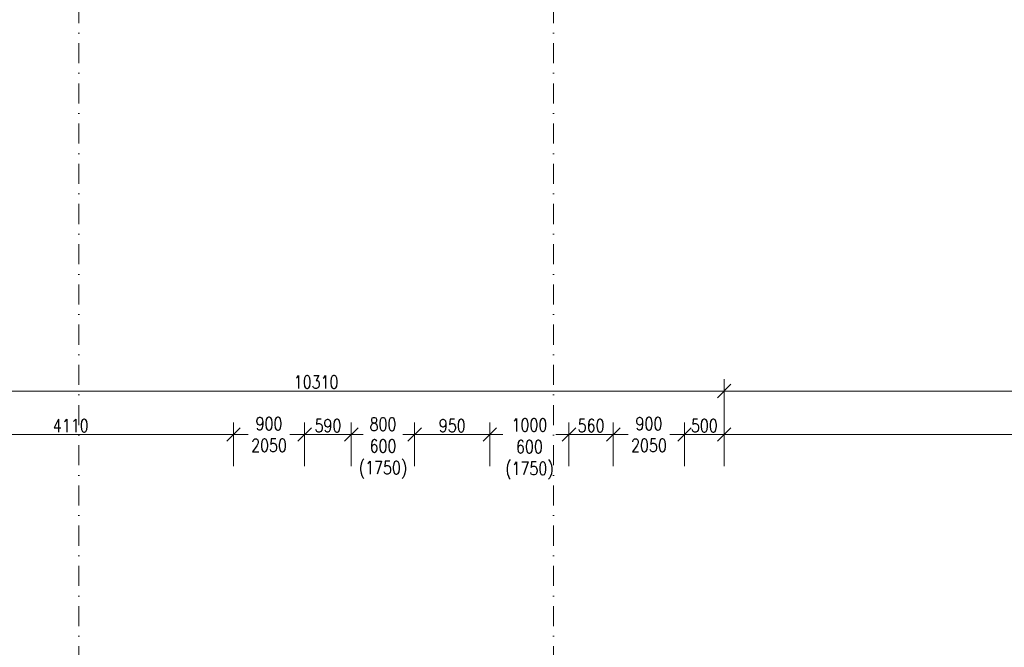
# Model space of a CAD drawing. Header units: millimetres. Extents: x -485339 to 350584, y -1189934 to 0.
# Tile 109 of 178: x -68625 to -56185, y -1015237 to -1007306. Entities that reach past the tile are written whole.
import ezdxf

# ---------------------------------------------------------------- set-up
doc = ezdxf.new("R2010")
doc.units = ezdxf.units.MM
doc.header["$LTSCALE"] = 10
doc.linetypes.add('DASHDOT', pattern=[25.4, 12.7, -6.35, 0, -6.35])
doc.layers.get('Defpoints').update_dxf_attribs({"color": 201})
doc.layers.add('St_kóty', color=132, linetype='Continuous', lineweight=18)
doc.layers.add('St_čáry_osy', color=250, linetype='DASHDOT', lineweight=18)
doc.styles.get("Standard").update_dxf_attribs({"font": 'simplex.shx', "width": 0.8})
doc.dimstyles.new('stavebníM100', dxfattribs={"dimtxt": 165, "dimasz": 170, "dimexe": 150, "dimexo": 100, "dimgap": 30, "dimtad": 1, "dimdec": 0, "dimtxsty": 'Standard', "dimblk": 'OBLIQUE', "dimcen": -2.5, "dimdle": 150, "dimclrd": 256, "dimclre": 256, "dimclrt": 256, "dimadec": 4, "dimazin": 0, "dimtfac": 1, "dimtdec": 0, "dimtmove": 2, "dimatfit": 3, "dimldrblk": 'OBLIQUE', "dimfxl": 400, "dimfxlon": 1, "dimlwd": -1, "dimlwe": -1, "dimarcsym": 0})

# ---------------------------------------------------------------- blocks, each defined once
blk = doc.blocks.new('_OBLIQUE')
at = {"color": 0, "linetype": 'ByBlock'}
blk.add_line((-0.5, -0.5), (0.5, 0.5), dxfattribs=at)
blk = doc.blocks.new('*D5771')
at = {"layer": 'Defpoints', "color": 0}
for p in [(-43625, -992923), (-40393, -992923), (-59739, -1042046)]:
    blk.add_point(p, dxfattribs=at)
at = {"layer": 'St_kóty'}
for p, q in [((-40393, -1042196), (-40393, -992773)), ((-40793, -992923), (-40243, -992923)), ((-40793, -1042046), (-40243, -1042046))]:
    blk.add_line(p, q, dxfattribs=at)
at = {"layer": 'St_kóty', "linetype": 'ByBlock', "xscale": 170, "yscale": 170, "zscale": 170}
for p, rotation in [((-40393, -992923), 90), ((-40393, -1042046), 270)]:
    blk.add_blockref('_OBLIQUE', p, dxfattribs=dict(at, rotation=rotation))
at = {"layer": 'St_kóty', "insert": (-40506, -1017484), "char_height": 165, "attachment_point": 5, "rotation": 90}
blk.add_mtext('49123', dxfattribs=at)
blk = doc.blocks.new('*D5783')
at = {"layer": 'Defpoints', "color": 0}
for p in [(-43625, -992923), (-59725, -1060478), (-38949, -1060478)]:
    blk.add_point(p, dxfattribs=at)
at = {"layer": 'St_kóty'}
for p, q in [((-38949, -992773), (-38949, -1060628)), ((-39349, -992923), (-38799, -992923)), ((-39349, -1060478), (-38799, -1060478))]:
    blk.add_line(p, q, dxfattribs=at)
at = {"layer": 'St_kóty', "linetype": 'ByBlock', "xscale": 170, "yscale": 170, "zscale": 170}
for p, rotation in [((-38949, -992923), 90), ((-38949, -1060478), 270)]:
    blk.add_blockref('_OBLIQUE', p, dxfattribs=dict(at, rotation=rotation))
at = {"layer": 'St_kóty', "insert": (-39061, -1026700), "char_height": 165, "attachment_point": 5, "rotation": 90}
blk.add_mtext('67555', dxfattribs=at)
blk = doc.blocks.new('*D5910')
at = {"layer": 'Defpoints', "color": 0}
for p in [(-59725, -1011998), (-70035, -1014219), (-59725, -1014219)]:
    blk.add_point(p, dxfattribs=at)
at = {"layer": 'St_kóty'}
for p, q in [((-70035, -1012398), (-70035, -1011848)), ((-59725, -1012398), (-59725, -1011848)), ((-70185, -1011998), (-59575, -1011998))]:
    blk.add_line(p, q, dxfattribs=at)
at = {"layer": 'St_kóty', "linetype": 'ByBlock', "xscale": 170, "yscale": 170, "zscale": 170, "rotation": 180}
blk.add_blockref('_OBLIQUE', (-70035, -1011998), dxfattribs=at)
at = {"layer": 'St_kóty', "linetype": 'ByBlock', "xscale": 170, "yscale": 170, "zscale": 170}
blk.add_blockref('_OBLIQUE', (-59725, -1011998), dxfattribs=at)
at = {"layer": 'St_kóty', "insert": (-64880, -1011885), "char_height": 165, "attachment_point": 5}
blk.add_mtext('10310', dxfattribs=at)
blk = doc.blocks.new('*D5911')
at = {"layer": 'Defpoints', "color": 0}
for p in [(-49035, -1011998), (-59725, -1014219), (-49035, -1015519)]:
    blk.add_point(p, dxfattribs=at)
at = {"layer": 'St_kóty'}
for p, q in [((-59725, -1012398), (-59725, -1011848)), ((-49035, -1012398), (-49035, -1011848)), ((-59875, -1011998), (-48885, -1011998))]:
    blk.add_line(p, q, dxfattribs=at)
at = {"layer": 'St_kóty', "linetype": 'ByBlock', "xscale": 170, "yscale": 170, "zscale": 170, "rotation": 180}
blk.add_blockref('_OBLIQUE', (-59725, -1011998), dxfattribs=at)
at = {"layer": 'St_kóty', "linetype": 'ByBlock', "xscale": 170, "yscale": 170, "zscale": 170}
blk.add_blockref('_OBLIQUE', (-49035, -1011998), dxfattribs=at)
at = {"layer": 'St_kóty', "insert": (-54380, -1011885), "char_height": 165, "attachment_point": 5}
blk.add_mtext('10690', dxfattribs=at)
blk = doc.blocks.new('*D5932')
at = {"layer": 'Defpoints', "color": 0}
for p in [(-65925, -1012548), (-70035, -1015231), (-65925, -1015231)]:
    blk.add_point(p, dxfattribs=at)
at = {"layer": 'St_kóty'}
for p, q in [((-70035, -1012948), (-70035, -1012398)), ((-65925, -1012948), (-65925, -1012398)), ((-70185, -1012548), (-65775, -1012548))]:
    blk.add_line(p, q, dxfattribs=at)
at = {"layer": 'St_kóty', "linetype": 'ByBlock', "xscale": 170, "yscale": 170, "zscale": 170, "rotation": 180}
blk.add_blockref('_OBLIQUE', (-70035, -1012548), dxfattribs=at)
at = {"layer": 'St_kóty', "linetype": 'ByBlock', "xscale": 170, "yscale": 170, "zscale": 170}
blk.add_blockref('_OBLIQUE', (-65925, -1012548), dxfattribs=at)
at = {"layer": 'St_kóty', "insert": (-67980, -1012435), "char_height": 165, "attachment_point": 5}
blk.add_mtext('4110', dxfattribs=at)
blk = doc.blocks.new('*D5933')
at = {"layer": 'Defpoints', "color": 0}
for p in [(-65025, -1012548), (-65925, -1015231), (-65025, -1015231)]:
    blk.add_point(p, dxfattribs=at)
at = {"layer": 'St_kóty'}
for p, q in [((-65925, -1012948), (-65925, -1012398)), ((-65025, -1012948), (-65025, -1012398)), ((-66075, -1012548), (-65737, -1012548)), ((-64875, -1012548), (-65212, -1012548))]:
    blk.add_line(p, q, dxfattribs=at)
at = {"layer": 'St_kóty', "linetype": 'ByBlock', "xscale": 170, "yscale": 170, "zscale": 170, "rotation": 180}
blk.add_blockref('_OBLIQUE', (-65925, -1012548), dxfattribs=at)
at = {"layer": 'St_kóty', "linetype": 'ByBlock', "xscale": 170, "yscale": 170, "zscale": 170}
blk.add_blockref('_OBLIQUE', (-65025, -1012548), dxfattribs=at)
at = {"layer": 'St_kóty', "insert": (-65475, -1012548), "char_height": 165, "attachment_point": 5}
blk.add_mtext('900\\P2050', dxfattribs=at)
blk = doc.blocks.new('*D5934')
at = {"layer": 'Defpoints', "color": 0}
for p in [(-64435, -1012548), (-65025, -1015231), (-64435, -1015231)]:
    blk.add_point(p, dxfattribs=at)
at = {"layer": 'St_kóty'}
for p, q in [((-65025, -1012948), (-65025, -1012398)), ((-64435, -1012948), (-64435, -1012398)), ((-65175, -1012548), (-64285, -1012548))]:
    blk.add_line(p, q, dxfattribs=at)
at = {"layer": 'St_kóty', "linetype": 'ByBlock', "xscale": 170, "yscale": 170, "zscale": 170, "rotation": 180}
blk.add_blockref('_OBLIQUE', (-65025, -1012548), dxfattribs=at)
at = {"layer": 'St_kóty', "linetype": 'ByBlock', "xscale": 170, "yscale": 170, "zscale": 170}
blk.add_blockref('_OBLIQUE', (-64435, -1012548), dxfattribs=at)
at = {"layer": 'St_kóty', "insert": (-64730, -1012435), "char_height": 165, "attachment_point": 5}
blk.add_mtext('590', dxfattribs=at)
blk = doc.blocks.new('*D5935')
at = {"layer": 'Defpoints', "color": 0}
for p in [(-63635, -1012548), (-64435, -1015231), (-63635, -1015231)]:
    blk.add_point(p, dxfattribs=at)
at = {"layer": 'St_kóty'}
for p, q in [((-64435, -1012948), (-64435, -1012398)), ((-63635, -1012948), (-63635, -1012398)), ((-64585, -1012548), (-64370, -1012548)), ((-63485, -1012548), (-63700, -1012548))]:
    blk.add_line(p, q, dxfattribs=at)
at = {"layer": 'St_kóty', "linetype": 'ByBlock', "xscale": 170, "yscale": 170, "zscale": 170, "rotation": 180}
blk.add_blockref('_OBLIQUE', (-64435, -1012548), dxfattribs=at)
at = {"layer": 'St_kóty', "linetype": 'ByBlock', "xscale": 170, "yscale": 170, "zscale": 170}
blk.add_blockref('_OBLIQUE', (-63635, -1012548), dxfattribs=at)
at = {"layer": 'St_kóty', "insert": (-64035, -1012720), "char_height": 165, "attachment_point": 5}
blk.add_mtext('800\\P600\\P(1750)', dxfattribs=at)
blk = doc.blocks.new('*D5936')
at = {"layer": 'Defpoints', "color": 0}
for p in [(-62685, -1012548), (-63635, -1015231), (-62685, -1015231)]:
    blk.add_point(p, dxfattribs=at)
at = {"layer": 'St_kóty'}
for p, q in [((-63635, -1012948), (-63635, -1012398)), ((-62685, -1012948), (-62685, -1012398)), ((-63785, -1012548), (-62535, -1012548))]:
    blk.add_line(p, q, dxfattribs=at)
at = {"layer": 'St_kóty', "linetype": 'ByBlock', "xscale": 170, "yscale": 170, "zscale": 170, "rotation": 180}
blk.add_blockref('_OBLIQUE', (-63635, -1012548), dxfattribs=at)
at = {"layer": 'St_kóty', "linetype": 'ByBlock', "xscale": 170, "yscale": 170, "zscale": 170}
blk.add_blockref('_OBLIQUE', (-62685, -1012548), dxfattribs=at)
at = {"layer": 'St_kóty', "insert": (-63160, -1012435), "char_height": 165, "attachment_point": 5}
blk.add_mtext('950', dxfattribs=at)
blk = doc.blocks.new('*D5937')
at = {"layer": 'Defpoints', "color": 0}
for p in [(-61685, -1012548), (-62685, -1015231), (-61685, -1015231)]:
    blk.add_point(p, dxfattribs=at)
at = {"layer": 'St_kóty'}
for p, q in [((-62685, -1012948), (-62685, -1012398)), ((-61685, -1012948), (-61685, -1012398)), ((-62835, -1012548), (-62520, -1012548)), ((-61535, -1012548), (-61850, -1012548))]:
    blk.add_line(p, q, dxfattribs=at)
at = {"layer": 'St_kóty', "linetype": 'ByBlock', "xscale": 170, "yscale": 170, "zscale": 170, "rotation": 180}
blk.add_blockref('_OBLIQUE', (-62685, -1012548), dxfattribs=at)
at = {"layer": 'St_kóty', "linetype": 'ByBlock', "xscale": 170, "yscale": 170, "zscale": 170}
blk.add_blockref('_OBLIQUE', (-61685, -1012548), dxfattribs=at)
at = {"layer": 'St_kóty', "insert": (-62185, -1012729), "char_height": 165, "attachment_point": 5}
blk.add_mtext('1000\\P600\\P(1750)', dxfattribs=at)
blk = doc.blocks.new('*D5938')
at = {"layer": 'Defpoints', "color": 0}
for p in [(-61125, -1012548), (-61685, -1015231), (-61125, -1015230)]:
    blk.add_point(p, dxfattribs=at)
at = {"layer": 'St_kóty'}
for p, q in [((-61685, -1012948), (-61685, -1012398)), ((-61125, -1012948), (-61125, -1012398)), ((-61835, -1012548), (-60975, -1012548))]:
    blk.add_line(p, q, dxfattribs=at)
at = {"layer": 'St_kóty', "linetype": 'ByBlock', "xscale": 170, "yscale": 170, "zscale": 170, "rotation": 180}
blk.add_blockref('_OBLIQUE', (-61685, -1012548), dxfattribs=at)
at = {"layer": 'St_kóty', "linetype": 'ByBlock', "xscale": 170, "yscale": 170, "zscale": 170}
blk.add_blockref('_OBLIQUE', (-61125, -1012548), dxfattribs=at)
at = {"layer": 'St_kóty', "insert": (-61405, -1012435), "char_height": 165, "attachment_point": 5}
blk.add_mtext('560', dxfattribs=at)
blk = doc.blocks.new('*D5939')
at = {"layer": 'Defpoints', "color": 0}
for p in [(-60225, -1012548), (-61125, -1015230), (-60225, -1015230)]:
    blk.add_point(p, dxfattribs=at)
at = {"layer": 'St_kóty'}
for p, q in [((-61125, -1012948), (-61125, -1012398)), ((-60225, -1012948), (-60225, -1012398)), ((-61275, -1012548), (-60937, -1012548)), ((-60075, -1012548), (-60412, -1012548))]:
    blk.add_line(p, q, dxfattribs=at)
at = {"layer": 'St_kóty', "linetype": 'ByBlock', "xscale": 170, "yscale": 170, "zscale": 170, "rotation": 180}
blk.add_blockref('_OBLIQUE', (-61125, -1012548), dxfattribs=at)
at = {"layer": 'St_kóty', "linetype": 'ByBlock', "xscale": 170, "yscale": 170, "zscale": 170}
blk.add_blockref('_OBLIQUE', (-60225, -1012548), dxfattribs=at)
at = {"layer": 'St_kóty', "insert": (-60675, -1012548), "char_height": 165, "attachment_point": 5}
blk.add_mtext('900\\P2050', dxfattribs=at)
blk = doc.blocks.new('*D5940')
at = {"layer": 'Defpoints', "color": 0}
for p in [(-59725, -1012548), (-60225, -1015230), (-59725, -1015230)]:
    blk.add_point(p, dxfattribs=at)
at = {"layer": 'St_kóty'}
for p, q in [((-60225, -1012948), (-60225, -1012398)), ((-59725, -1012948), (-59725, -1012398)), ((-60375, -1012548), (-59575, -1012548))]:
    blk.add_line(p, q, dxfattribs=at)
at = {"layer": 'St_kóty', "linetype": 'ByBlock', "xscale": 170, "yscale": 170, "zscale": 170, "rotation": 180}
blk.add_blockref('_OBLIQUE', (-60225, -1012548), dxfattribs=at)
at = {"layer": 'St_kóty', "linetype": 'ByBlock', "xscale": 170, "yscale": 170, "zscale": 170}
blk.add_blockref('_OBLIQUE', (-59725, -1012548), dxfattribs=at)
at = {"layer": 'St_kóty', "insert": (-59975, -1012435), "char_height": 165, "attachment_point": 5}
blk.add_mtext('500', dxfattribs=at)
blk = doc.blocks.new('*D5941')
at = {"layer": 'Defpoints', "color": 0}
for p in [(-49035, -1012548), (-59725, -1015230), (-49035, -1016531)]:
    blk.add_point(p, dxfattribs=at)
at = {"layer": 'St_kóty'}
for p, q in [((-59725, -1012948), (-59725, -1012398)), ((-49035, -1012948), (-49035, -1012398)), ((-59875, -1012548), (-48885, -1012548))]:
    blk.add_line(p, q, dxfattribs=at)
at = {"layer": 'St_kóty', "linetype": 'ByBlock', "xscale": 170, "yscale": 170, "zscale": 170, "rotation": 180}
blk.add_blockref('_OBLIQUE', (-59725, -1012548), dxfattribs=at)
at = {"layer": 'St_kóty', "linetype": 'ByBlock', "xscale": 170, "yscale": 170, "zscale": 170}
blk.add_blockref('_OBLIQUE', (-49035, -1012548), dxfattribs=at)
at = {"layer": 'St_kóty', "insert": (-54380, -1012435), "char_height": 165, "attachment_point": 5}
blk.add_mtext('10690', dxfattribs=at)

msp = doc.modelspace()

# ---------------------------------------------------------------- linework, layer by layer
at = {"layer": 'St_čáry_osy', "ltscale": 2}
for points in [[(-67879.9, -1040882.6), (-67879.9, -992785.6)], [(-61879.9, -1040882.6), (-61879.9, -992785.6)]]:
    msp.add_lwpolyline(points, dxfattribs=at)

# ---------------------------------------------------------------- dimensions: what is measured, and where the dimension line sits
at = {"layer": 'St_kóty'}
for base, p1, p2, picture, middle in [((-40393.4, -992922.8), (-59739.4, -1042045.8), (-43625.2, -992922.8), '*D5771', (-40505.9, -1017484.3)), ((-38948.9, -1060477.6), (-43625.2, -992922.8), (-59724.9, -1060477.6), '*D5783', (-39061.4, -1026700.2))]:
    dim = msp.add_linear_dim(base=base, p1=p1, p2=p2, angle=90, dimstyle='stavebníM100', dxfattribs=at)
    dim.commit()
    dim.dimension.update_dxf_attribs({"geometry": picture, "text_midpoint": middle})
for base, p1, p2, picture, middle in [((-59724.9, -1011998), (-70034.9, -1014218.7), (-59724.9, -1014218.7), '*D5910', (-64879.9, -1011885.5)), ((-49034.9, -1011998), (-59724.9, -1014218.7), (-49034.9, -1015518.7), '*D5911', (-54379.9, -1011885.5)), ((-65924.9, -1012548), (-70034.9, -1015231.2), (-65924.9, -1015231.2), '*D5932', (-67979.9, -1012435.5)), ((-64434.9, -1012548), (-65024.9, -1015231.2), (-64434.9, -1015231.2), '*D5934', (-64729.9, -1012435.5)), ((-62684.9, -1012548), (-63634.9, -1015231.2), (-62684.9, -1015231.2), '*D5936', (-63159.9, -1012435.5)), ((-61124.9, -1012548), (-61684.9, -1015231.2), (-61124.9, -1015230.4), '*D5938', (-61404.9, -1012435.5)), ((-59724.9, -1012548), (-60224.9, -1015230.4), (-59724.9, -1015230.4), '*D5940', (-59974.9, -1012435.5)), ((-49034.9, -1012548), (-59724.9, -1015230.4), (-49034.9, -1016531.2), '*D5941', (-54379.9, -1012435.5))]:
    dim = msp.add_linear_dim(base=base, p1=p1, p2=p2, dimstyle='stavebníM100', dxfattribs=at)
    dim.commit()
    dim.dimension.update_dxf_attribs({"geometry": picture, "text_midpoint": middle})
for base, p1, p2, text, picture, middle in [((-65024.9, -1012548), (-65924.9, -1015231.2), (-65024.9, -1015231.2), '<>\\P2050', '*D5933', (-65474.9, -1012548)), ((-63634.9, -1012548), (-64434.9, -1015231.2), (-63634.9, -1015231.2), '<>\\P600\\P(1750)', '*D5935', (-64034.9, -1012719.8)), ((-61684.9, -1012548), (-62684.9, -1015231.2), (-61684.9, -1015231.2), '<>\\P600\\P(1750)', '*D5937', (-62184.9, -1012729)), ((-60224.9, -1012548), (-61124.9, -1015230.4), (-60224.9, -1015230.4), '<>\\P2050', '*D5939', (-60674.9, -1012548))]:
    dim = msp.add_linear_dim(base=base, p1=p1, p2=p2, text=text, dimstyle='stavebníM100', override={"dimtxsty": 'Standard'}, dxfattribs=at)
    dim.commit()
    dim.dimension.update_dxf_attribs({"geometry": picture, "text_midpoint": middle, "dimtype": 160})

doc.saveas('drawing.dxf')
